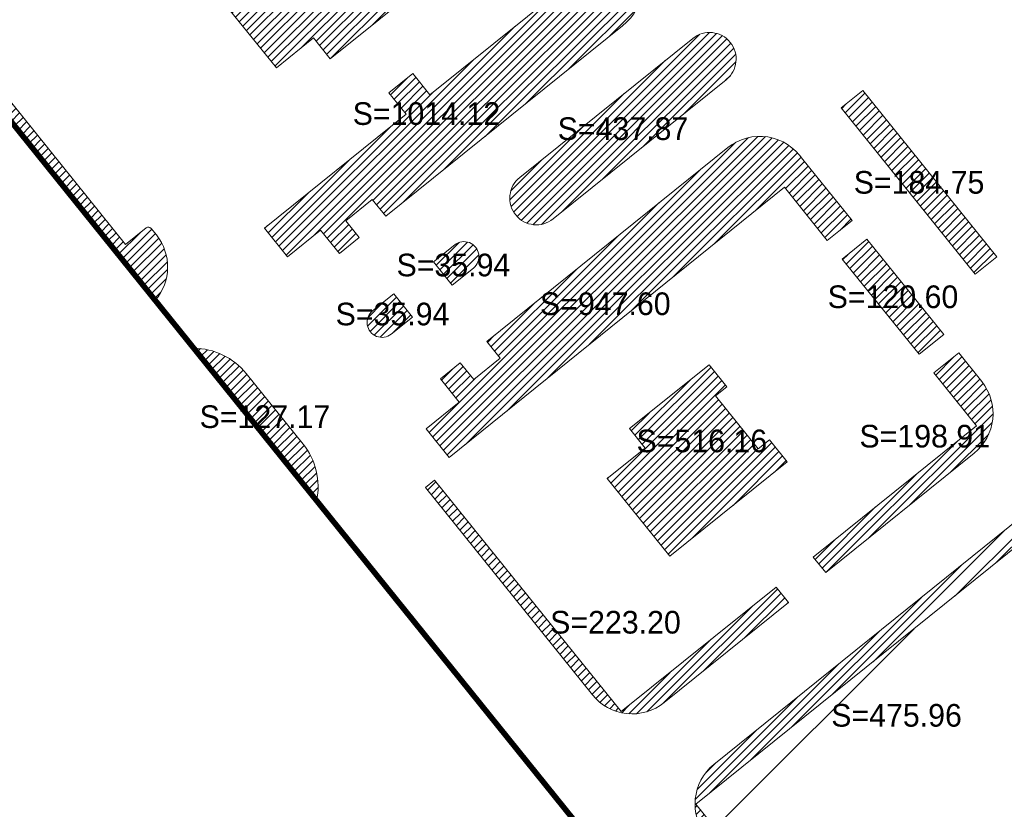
# Model space of a CAD drawing. Header units: millimetres. Extents: x 38389465 to 38395088, y 2473666 to 2480744.
# Tile 22 of 256: x 38390944 to 38391117, y 2476276 to 2476415. Entities that reach past the tile are written whole.
import ezdxf
from ezdxf.enums import TextEntityAlignment as Align

# ---------------------------------------------------------------- set-up
doc = ezdxf.new("R2010")
doc.units = ezdxf.units.MM
doc.header["$LTSCALE"] = 2
doc.linetypes.add('CENTER2', pattern=[1.125, 0.75, -0.125, 0.125, -0.125])
doc.layers.add('MJZJ', color=7, linetype='CONTINUOUS')
doc.layers.add('w-用地红线', color=1, linetype='CONTINUOUS')
doc.layers.add('下沉式地面绿化', color=80, linetype='CONTINUOUS', lineweight=9)
doc.layers.add('普通地面绿化', color=122, linetype='CONTINUOUS', lineweight=9)
doc.styles.add('中等线体', font='txt', dxfattribs={"width": 0.8})
pattern_1 = [(45, (0, 0), (-0.7071067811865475, 0.7071067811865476), [])]

msp = doc.modelspace()

# ---------------------------------------------------------------- hatches: boundary and pattern name
at = {"layer": 'MJZJ', "linetype": 'ByBlock'}
h = msp.add_hatch(dxfattribs=at)
h.set_pattern_fill('411B', color=3, scale=2, style=0)
h.set_pattern_definition(pattern_1)
edge = h.paths.add_edge_path()
edge.add_line((38390967.65500882, 2476377.438095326), (38390966.70949223, 2476378.612534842))
edge.add_arc((38390966.2421311, 2476378.236272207), 0.599999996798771, 38.83681168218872, 128.8365473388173)
edge.add_line((38390965.86587062, 2476378.703635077), (38390962.20454169, 2476375.756003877))
edge.add_line((38390962.20454169, 2476375.756003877), (38390930.72305507, 2476414.859907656))
edge.add_line((38390930.72305507, 2476414.859907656), (38390934.38432555, 2476417.807496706))
edge.add_arc((38390934.00806469, 2476418.274859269), 0.6000000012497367, 308.8365939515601, 398.8365932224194)
edge.add_line((38390934.47542726, 2476418.651120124), (38390933.78561568, 2476419.507951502))
edge.add_arc((38390933.31825311, 2476419.131690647), 0.6000000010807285, 38.8365932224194, 128.8365942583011)
edge.add_line((38390932.94199225, 2476419.599053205), (38390929.28098526, 2476416.651676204))
edge.add_line((38390929.28098526, 2476416.651676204), (38390918.93364057, 2476429.504334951))
edge.add_line((38390918.93364057, 2476429.504334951), (38390922.59464751, 2476432.451711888))
edge.add_arc((38390922.21838665, 2476432.919074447), 0.599999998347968, 308.8365941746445, 398.8365928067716)
edge.add_line((38390922.68574922, 2476433.295335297), (38390921.99593765, 2476434.152166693))
edge.add_arc((38390921.52857508, 2476433.775905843), 0.5999999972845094, 38.83659277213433, 128.83659395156)
edge.add_line((38390921.15231422, 2476434.243268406), (38390917.49130724, 2476431.295891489))
edge.add_line((38390917.49130724, 2476431.295891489), (38390909.65238017, 2476441.032809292))
edge.add_line((38390909.65238017, 2476441.032809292), (38390913.31338707, 2476443.980186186))
edge.add_arc((38390912.93712621, 2476444.447548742), 0.5999999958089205, 308.8365943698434, 398.8365938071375)
edge.add_line((38390913.40448877, 2476444.8238096), (38390912.71467717, 2476445.680640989))
edge.add_arc((38390912.2473146, 2476445.304380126), 0.600000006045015, 38.83659381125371, 128.8365933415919)
edge.add_line((38390911.87105375, 2476445.77174269), (38390908.21004685, 2476442.824365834))
edge.add_line((38390908.21004685, 2476442.824365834), (38390900.3711198, 2476452.561283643))
edge.add_line((38390900.3711198, 2476452.561283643), (38390904.03212661, 2476455.508660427))
edge.add_arc((38390903.65586575, 2476455.976022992), 0.6000000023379, 308.8365938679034, 398.8365956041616)
edge.add_line((38390904.1232283, 2476456.352283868), (38390903.43341666, 2476457.209115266))
edge.add_arc((38390902.96605412, 2476456.832854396), 0.5999999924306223, 38.83659560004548, 128.8365940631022)
edge.add_line((38390902.58979326, 2476457.300216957), (38390898.92878646, 2476454.352840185))
edge.add_line((38390898.92878646, 2476454.352840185), (38390891.08985939, 2476464.089757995))
edge.add_line((38390891.08985939, 2476464.089757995), (38390894.75111842, 2476467.037337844))
edge.add_arc((38390894.37485756, 2476467.504700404), 0.5999999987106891, 308.836594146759, 398.8365919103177)
edge.add_line((38390894.84222014, 2476467.880961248), (38390894.15240859, 2476468.737792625))
edge.add_arc((38390893.68504601, 2476468.361531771), 0.600000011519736, 38.83659219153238, 128.8365946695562)
edge.add_line((38390893.30878513, 2476468.82889434), (38390889.64752612, 2476465.881314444))
edge.add_line((38390889.64752612, 2476465.881314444), (38390881.8087582, 2476475.618034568))
edge.add_line((38390881.8087582, 2476475.618034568), (38390885.47001711, 2476478.565614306))
edge.add_arc((38390885.09375624, 2476479.032976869), 0.6000000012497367, 308.8365939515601, 398.8365932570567)
edge.add_line((38390885.56111881, 2476479.409237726), (38390884.87130723, 2476480.266069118))
edge.add_arc((38390884.40394469, 2476479.889808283), 0.5999999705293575, 38.83659300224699, 128.8365939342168)
edge.add_line((38390884.02768385, 2476480.357170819), (38390880.36642493, 2476477.409591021))
edge.add_line((38390880.36642493, 2476477.409591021), (38390872.527657, 2476487.146311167))
edge.add_line((38390872.527657, 2476487.146311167), (38390876.18891578, 2476490.093890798))
edge.add_arc((38390875.81265492, 2476490.561253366), 0.6000000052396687, 308.8365936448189, 398.8365937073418)
edge.add_line((38390876.28001749, 2476490.937514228), (38390875.59020592, 2476491.794345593))
edge.add_arc((38390875.12284334, 2476491.418084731), 0.600000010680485, 38.83659322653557, 128.8365938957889)
edge.add_line((38390874.74658248, 2476491.885447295), (38390871.08532374, 2476488.937867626))
edge.add_line((38390871.08532374, 2476488.937867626), (38390863.24643642, 2476498.674736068))
edge.add_line((38390863.24643642, 2476498.674736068), (38390866.90769514, 2476501.622315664))
edge.add_arc((38390866.53143429, 2476502.089678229), 0.5999999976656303, 308.8365933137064, 398.8365904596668)
edge.add_line((38390866.99879687, 2476502.465939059), (38390866.30898536, 2476503.322770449))
edge.add_arc((38390865.84162276, 2476502.946509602), 0.6000000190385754, 38.83659081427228, 128.8365947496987)
edge.add_line((38390865.46536188, 2476503.413872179), (38390861.80435487, 2476500.466495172))
edge.add_line((38390861.80435487, 2476500.466495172), (38390853.96542777, 2476510.203413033))
edge.add_line((38390853.96542777, 2476510.203413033), (38390857.62643471, 2476513.150789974))
edge.add_arc((38390857.25017384, 2476513.618152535), 0.6000000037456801, 308.8365946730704, 398.8365913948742)
edge.add_line((38390857.71753643, 2476513.994413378), (38390857.02772488, 2476514.85124477))
edge.add_arc((38390856.56036229, 2476514.474983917), 0.6000000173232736, 38.83659174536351, 128.8365937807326)
edge.add_line((38390856.18410142, 2476514.942346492), (38390852.52309446, 2476511.994969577))
edge.add_line((38390852.52309446, 2476511.994969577), (38390844.68416737, 2476521.731887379))
edge.add_line((38390844.68416737, 2476521.731887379), (38390848.34517427, 2476524.67926427))
edge.add_arc((38390847.96891341, 2476525.146626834), 0.6000000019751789, 308.8365938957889, 398.8365943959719)
edge.add_line((38390848.43627597, 2476525.5228877), (38390847.74646438, 2476526.379719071))
edge.add_arc((38390847.27910182, 2476526.003458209), 0.5999999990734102, 38.83659411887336, 128.8365938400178)
edge.add_line((38390846.90284096, 2476526.470820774), (38390843.24183405, 2476523.523443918))
edge.add_line((38390843.24183405, 2476523.523443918), (38390835.40290701, 2476533.260361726))
edge.add_line((38390835.40290701, 2476533.260361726), (38390839.06391379, 2476536.207738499))
edge.add_arc((38390838.68765293, 2476536.675101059), 0.5999999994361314, 308.8365940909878, 398.8365930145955)
edge.add_line((38390839.1550155, 2476537.051361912), (38390838.4652039, 2476537.908193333))
edge.add_arc((38390837.99784133, 2476537.531932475), 0.6000000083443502, 38.83659294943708, 128.8365939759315)
edge.add_line((38390837.62158046, 2476537.999295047), (38390833.96057366, 2476535.051918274))
edge.add_line((38390833.96057366, 2476535.051918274), (38390826.12164659, 2476544.788836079))
edge.add_line((38390826.12164659, 2476544.788836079), (38390829.7829055, 2476547.736415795))
edge.add_arc((38390829.40664465, 2476548.203778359), 0.5999999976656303, 308.8365933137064, 398.8365928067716)
edge.add_line((38390829.87400722, 2476548.580039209), (38390829.18419562, 2476549.436870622))
edge.add_arc((38390828.71683306, 2476549.060609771), 0.5999999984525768, 38.83659291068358, 128.8365943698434)
edge.add_line((38390828.34057219, 2476549.527972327), (38390824.67931332, 2476546.580392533))
edge.add_line((38390824.67931332, 2476546.580392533), (38390816.84054539, 2476556.317112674))
edge.add_line((38390816.84054539, 2476556.317112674), (38390820.50180416, 2476559.264692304))
edge.add_arc((38390820.1255433, 2476559.732054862), 0.5999999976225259, 308.8365942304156, 398.8365928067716)
edge.add_line((38390820.59290586, 2476560.108315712), (38390819.90309431, 2476560.965147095))
edge.add_arc((38390819.43573174, 2476560.588886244), 0.5999999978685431, 38.83659284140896, 128.8365946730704)
edge.add_line((38390819.05947087, 2476561.056248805), (38390815.39821213, 2476558.108669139))
edge.add_line((38390815.39821213, 2476558.108669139), (38390807.55932485, 2476567.845537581))
edge.add_line((38390807.55932485, 2476567.845537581), (38390811.22058355, 2476570.793117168))
edge.add_arc((38390810.84432269, 2476571.260479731), 0.6000000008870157, 308.8365939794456, 398.8365931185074)
edge.add_line((38390811.31168526, 2476571.636740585), (38390810.62187368, 2476572.493571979))
edge.add_arc((38390810.15451111, 2476572.117311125), 0.6000000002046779, 38.83659311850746, 128.8365946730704)
edge.add_line((38390809.77825024, 2476572.584673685), (38390806.11724326, 2476569.637296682))
edge.add_line((38390806.11724326, 2476569.637296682), (38390798.27831616, 2476579.374214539))
edge.add_line((38390798.27831616, 2476579.374214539), (38390801.93934489, 2476582.321609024))
edge.add_arc((38390801.56308402, 2476582.788971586), 0.6000000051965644, 308.8365945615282, 398.8368115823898)
edge.add_line((38390802.03044516, 2476583.165234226), (38390801.46292055, 2476583.870164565))
edge.add_line((38390801.46292055, 2476583.870164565), (38390795.70080926, 2476579.231266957))
edge.add_line((38390795.70080926, 2476579.231266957), (38390967.44662411, 2476365.900739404))
edge.add_arc((38390960.64459182, 2476371.794155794), 8.999999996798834, 319.0936906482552, 398.8368115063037)
h = msp.add_hatch(dxfattribs=at)
h.set_pattern_fill('411B', color=3, scale=2, style=0)
h.set_pattern_definition(pattern_1)
edge = h.paths.add_edge_path()
edge.add_arc((38391075.09927344, 2476416.579508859), 19.88251967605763, 105.22348479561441, 120.26904650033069, ccw=False)
edge.add_line((38391069.87842789, 2476435.764329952), (38391048.21102537, 2476462.678180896))
edge.add_arc((38391168.71312175, 2476559.690215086), 154.700000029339, 198.8274579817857, 218.8363287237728, ccw=False)
edge.add_line((38391022.29038988, 2476509.765535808), (38391017.55987312, 2476508.152674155))
edge.add_arc((38391168.64589762, 2476559.647616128), 159.620537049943, 198.8207494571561, 218.8393470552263)
edge.add_arc((38174224.91226073, 2301911.581806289), 278348.0641964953, 38.82858708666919, 38.835402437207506, ccw=False)
h = msp.add_hatch(dxfattribs=at)
h.set_pattern_fill('411B', color=3, scale=2, style=0)
h.set_pattern_definition(pattern_1)
edge = h.paths.add_edge_path()
edge.add_line((38391011.70979676, 2476398.785075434), (38391008.6727996, 2476402.55731076))
edge.add_line((38391008.6727996, 2476402.55731076), (38391012.87902265, 2476405.943708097))
edge.add_line((38391012.87902265, 2476405.943708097), (38391015.91593236, 2476402.171581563))
edge.add_line((38391015.91593236, 2476402.171581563), (38391044.42452627, 2476425.124842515))
edge.add_line((38391044.42452627, 2476425.124842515), (38391035.33438563, 2476436.415052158))
edge.add_line((38391035.33438563, 2476436.415052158), (38391041.1711868, 2476441.114463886))
edge.add_line((38391041.1711868, 2476441.114463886), (38391051.39539637, 2476428.41570882))
edge.add_arc((38391043.60625643, 2476422.144401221), 9.999999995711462, -51.161248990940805, 38.8387510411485, ccw=False)
edge.add_line((38391049.87756403, 2476414.355261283), (38391008.13210708, 2476380.74454132))
edge.add_line((38391008.13210708, 2476380.74454132), (38391005.74291901, 2476383.712204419))
edge.add_line((38391005.74291901, 2476383.712204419), (38391001.06942479, 2476379.949696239))
edge.add_line((38391001.06942479, 2476379.949696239), (38391003.45879293, 2476376.98189348))
edge.add_line((38391003.45879293, 2476376.98189348), (38390999.95382053, 2476374.159918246))
edge.add_line((38390999.95382053, 2476374.159918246), (38390996.62485377, 2476378.294901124))
edge.add_line((38390996.62485377, 2476378.294901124), (38390990.78313101, 2476373.591526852))
edge.add_line((38390990.78313101, 2476373.591526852), (38390986.70707586, 2476378.654514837))
edge.add_line((38390986.70707586, 2476378.654514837), (38391011.70979676, 2476398.785075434))
h = msp.add_hatch(dxfattribs=at)
h.set_pattern_fill('411B', color=3, scale=2, style=0)
h.set_pattern_definition(pattern_1)
h.paths.add_polyline_path([(38391001.9774773, 2476439.736044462), (38390977.98642998, 2476420.421040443), (38390988.83544468, 2476406.945546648), (38390995.40182906, 2476412.232088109), (38390998.34924904, 2476408.571116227), (38391015.77391472, 2476422.599581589)])
h = msp.add_hatch(dxfattribs=at)
h.set_pattern_fill('411B', color=3, scale=2, style=0)
h.set_pattern_definition(pattern_1)
edge = h.paths.add_edge_path()
edge.add_arc((38391065.25252409, 2476408.502560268), 4.700000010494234, -51.16065567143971, 128.8393443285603, ccw=False)
edge.add_line((38391068.20007657, 2476404.84169501), (38391037.66055191, 2476380.267354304))
edge.add_arc((38391034.71299943, 2476383.928219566), 4.700000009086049, 128.8393441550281, 308.8393442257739, ccw=False)
edge.add_line((38391031.76544696, 2476387.589084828), (38391062.3049716, 2476412.163425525))
h = msp.add_hatch(dxfattribs=at)
h.set_pattern_fill('411B', color=3, scale=2, style=0)
h.set_pattern_definition(pattern_1)
h.paths.add_polyline_path([(38391092.31279947, 2476402.954330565), (38391088.49584869, 2476399.881421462), (38391112.13860919, 2476370.514053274), (38391115.95579968, 2476373.586664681)])
h = msp.add_hatch(dxfattribs=at)
h.set_pattern_fill('411B', color=3, scale=2, style=0)
h.set_pattern_definition(pattern_1)
edge = h.paths.add_edge_path()
edge.add_line((38391078.47225192, 2476385.860474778), (38391086.03933587, 2476376.462677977))
edge.add_line((38391086.03933587, 2476376.462677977), (38391090.39986998, 2476379.974329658))
edge.add_line((38391090.39986998, 2476379.974329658), (38391081.69508721, 2476390.766551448))
edge.add_arc((38391074.12345996, 2476385.806993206), 9.051340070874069, 33.22555283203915, 128.7000065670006)
edge.add_line((38391068.46417525, 2476392.870933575), (38391025.93675894, 2476358.628991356))
edge.add_line((38391025.93675894, 2476358.628991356), (38391028.31857122, 2476355.670489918))
edge.add_line((38391028.31857122, 2476355.670489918), (38391023.64548366, 2476351.908270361))
edge.add_line((38391023.64548366, 2476351.908270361), (38391021.26383857, 2476354.866480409))
edge.add_line((38391021.26383857, 2476354.866480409), (38391017.75862641, 2476352.044176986))
edge.add_line((38391017.75862641, 2476352.044176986), (38391021.08200176, 2476347.916181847))
edge.add_line((38391021.08200176, 2476347.916181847), (38391015.24155858, 2476343.21414508))
edge.add_line((38391015.24155858, 2476343.21414508), (38391019.32078218, 2476338.156708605))
edge.add_line((38391019.32078218, 2476338.156708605), (38391078.47225192, 2476385.860474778))
h = msp.add_hatch(dxfattribs=at)
h.set_pattern_fill('411B', color=3, scale=2, style=0)
h.set_pattern_definition(pattern_1)
h.paths.add_polyline_path([(38391106.58129142, 2476359.875486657), (38391102.24119925, 2476356.368272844), (38391088.67254595, 2476373.19073924), (38391093.01263813, 2476376.697953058)])
h = msp.add_hatch(dxfattribs=at)
h.set_pattern_fill('411B', color=3, scale=2, style=0)
h.set_pattern_definition(pattern_1)
edge = h.paths.add_edge_path()
edge.add_line((38391016.55611899, 2476372.672962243), (38391020.29557621, 2476375.683690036))
edge.add_arc((38391021.93891633, 2476373.643144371), 2.619998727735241, -51.16923466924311, 128.8460038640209, ccw=False)
edge.add_line((38391023.58171367, 2476371.602161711), (38391019.84201813, 2476368.591243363))
edge.add_line((38391019.84201813, 2476368.591243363), (38391016.55611899, 2476372.672962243))
h = msp.add_hatch(dxfattribs=at)
h.set_pattern_fill('411B', color=3, scale=2, style=0)
h.set_pattern_definition(pattern_1)
edge = h.paths.add_edge_path()
edge.add_line((38391009.54609551, 2476367.029020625), (38391005.8074896, 2476364.018978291))
edge.add_arc((38391007.45006981, 2476361.977821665), 2.619998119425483, 128.824681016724, 308.8461133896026)
edge.add_line((38391009.09341344, 2476359.937279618), (38391012.83214701, 2476362.9474068))
edge.add_line((38391012.83214701, 2476362.9474068), (38391009.54609551, 2476367.029020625))
h = msp.add_hatch(dxfattribs=at)
h.set_pattern_fill('411B', color=3, scale=2, style=0)
h.set_pattern_definition(pattern_1)
edge = h.paths.add_edge_path()
edge.add_line((38390974.25656942, 2476357.441921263), (38390995.93455711, 2476330.514538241))
edge.add_arc((38390984.19042204, 2476332.979348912), 12.00000001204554, 348.1470322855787, 398.8366762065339)
edge.add_line((38390993.53766248, 2476340.504579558), (38390983.50402164, 2476352.967566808))
edge.add_arc((38390974.15678119, 2476345.442336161), 12.00000001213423, 38.83667621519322, 89.52354082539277)
h = msp.add_hatch(dxfattribs=at)
h.set_pattern_fill('411B', color=3, scale=2, style=0)
h.set_pattern_definition(pattern_1)
edge = h.paths.add_edge_path()
edge.add_line((38391104.8538543, 2476353.092612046), (38391109.2151648, 2476356.603968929))
edge.add_line((38391109.2151648, 2476356.603968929), (38391113.29082591, 2476351.541615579))
edge.add_arc((38391106.28045405, 2476345.897619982), 8.999999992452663, -51.16353830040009, 38.83726975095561, ccw=False)
edge.add_line((38391111.92435078, 2476338.887168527), (38391085.7541727, 2476317.818370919))
edge.add_line((38391085.7541727, 2476317.818370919), (38391083.55908134, 2476320.544961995))
edge.add_line((38391083.55908134, 2476320.544961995), (38391112.37749856, 2476343.745779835))
edge.add_line((38391112.37749856, 2476343.745779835), (38391104.85394089, 2476353.092504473))
edge.add_line((38391104.85394089, 2476353.092504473), (38391104.8538543, 2476353.092612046))
h = msp.add_hatch(dxfattribs=at)
h.set_pattern_fill('411B', color=3, scale=2, style=0)
h.set_pattern_definition(pattern_1)
h.paths.add_polyline_path([(38391058.25495619, 2476320.716626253), (38391078.97473214, 2476337.397477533), (38391075.8392843, 2476341.292109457), (38391073.81404521, 2476339.661652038), (38391066.28883815, 2476349.008932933), (38391068.31407891, 2476350.639391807), (38391065.17853724, 2476354.534139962), (38391051.15763299, 2476343.246342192), (38391053.91650113, 2476339.819454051), (38391047.21803001, 2476334.425984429)])
h = msp.add_hatch(dxfattribs=at)
h.set_pattern_fill('411B', color=3, scale=2, style=0)
h.set_pattern_definition(pattern_1)
edge = h.paths.add_edge_path()
edge.add_line((38391049.67540255, 2476293.265904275), (38391016.75300501, 2476334.160217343))
edge.add_line((38391016.75300501, 2476334.160217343), (38391015.11741462, 2476332.843423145))
edge.add_line((38391015.11741462, 2476332.843423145), (38391044.586808, 2476296.231134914))
edge.add_arc((38391051.59782279, 2476301.874331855), 8.999999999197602, 218.830742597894, 308.8364617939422)
edge.add_line((38391057.24171953, 2476294.863880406), (38391079.21108468, 2476312.550733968))
edge.add_line((38391079.21108468, 2476312.550733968), (38391077.01587886, 2476315.27681965))
edge.add_line((38391077.01587886, 2476315.27681965), (38391049.67540256, 2476293.265904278))
edge.add_line((38391049.67540256, 2476293.265904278), (38391049.67540255, 2476293.265904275))
h = msp.add_hatch(dxfattribs=at)
h.set_pattern_fill('411B', color=3, scale=2, style=0)
h.set_pattern_definition(pattern_1)
edge = h.paths.add_edge_path()
edge.add_line((38391064.69152554, 2476271.241055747), (38391072.18116635, 2476261.955371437))
edge.add_line((38391072.18116635, 2476261.955371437), (38391073.81986438, 2476263.272873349))
edge.add_line((38391073.81986438, 2476263.272873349), (38391062.84466814, 2476276.903297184))
edge.add_line((38391062.84466814, 2476276.903297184), (38391125.93702681, 2476327.700531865))
edge.add_line((38391125.93702681, 2476327.700531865), (38391146.31895028, 2476302.385735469))
edge.add_line((38391146.31895028, 2476302.385735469), (38391150.29200541, 2476305.582678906))
edge.add_line((38391150.29200541, 2476305.582678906), (38391133.33430365, 2476326.606900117))
edge.add_arc((38391126.32902343, 2476320.956586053), 8.999999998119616, 38.88892931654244, 128.8889293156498)
edge.add_line((38391120.67870937, 2476327.961866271), (38391066.00474279, 2476283.948285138))
edge.add_arc((38391071.81556996, 2476276.926299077), 9.114493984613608, 129.6084041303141, 218.5911244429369)

# ---------------------------------------------------------------- linework, layer by layer
at = {"layer": 'w-用地红线', "linetype": 'CENTER2', "ltscale": 10, "const_width": 1, "flags": 128}
msp.add_lwpolyline([(38390921.35149044, 2476707.880166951), (38390921.34481803, 2476707.891251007), (38390917.54526956, 2476714.202517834), (38390936.30726956, 2476721.498517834), (38390955.31426956, 2476728.126517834), (38390955.72326955, 2476728.261517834), (38390956.32726955, 2476728.459517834), (38390956.93026955, 2476728.656517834), (38390957.53526956, 2476728.853517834), (38390958.13926955, 2476729.049517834), (38390958.74426956, 2476729.245517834), (38390959.34926955, 2476729.440517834), (38390959.95526955, 2476729.634517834), (38390960.56126956, 2476729.828517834), (38390961.16726956, 2476730.021517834), (38390961.75926956, 2476730.209517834), (38390962.36726955, 2476730.401517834), (38390962.97426955, 2476730.593517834), (38390963.58226956, 2476730.784517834), (38390964.19026955, 2476730.975517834), (38390964.79926956, 2476731.165517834), (38390965.40826955, 2476731.354517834), (38390966.01726956, 2476731.543517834), (38390966.62726956, 2476731.731517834), (38390967.23726956, 2476731.919517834), (38390967.84726956, 2476732.107517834), (38390968.45826956, 2476732.294517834), (38390969.06926955, 2476732.480517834), (38390969.68126956, 2476732.666517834), (38390970.29226956, 2476732.851517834), (38390970.90526956, 2476733.036517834), (38390971.51726956, 2476733.220517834), (38390972.13026956, 2476733.404517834), (38390972.74326956, 2476733.587517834), (38390973.35726956, 2476733.770517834), (38390973.97026955, 2476733.953517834), (38390974.58526956, 2476734.134517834), (38390975.19926956, 2476734.316517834), (38390975.81426956, 2476734.497517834), (38390976.42926955, 2476734.677517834), (38390977.04526956, 2476734.857517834), (38390977.66126955, 2476735.036517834), (38390978.27726956, 2476735.215517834), (38390978.89326955, 2476735.394517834), (38390979.51026955, 2476735.572517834), (38390980.12726956, 2476735.750517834), (38390980.34926955, 2476735.814517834), (38390980.74526956, 2476735.927517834), (38390981.36326955, 2476736.104517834), (38390981.98126955, 2476736.280517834), (38390982.59926955, 2476736.456517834), (38390983.21826956, 2476736.631517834), (38390983.83726955, 2476736.806517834), (38390984.45726956, 2476736.981517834), (38390985.07626955, 2476737.155517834), (38390985.69626956, 2476737.328517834), (38390986.31726956, 2476737.502517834), (38390986.93726955, 2476737.675517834), (38390987.55826955, 2476737.847517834), (38390988.17926955, 2476738.019517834), (38390988.80126955, 2476738.191517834), (38390989.42326955, 2476738.362517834), (38390990.04526956, 2476738.533517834), (38390990.66826955, 2476738.703517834), (38390991.29026955, 2476738.873517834), (38390991.91326956, 2476739.043517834), (38390992.53726956, 2476739.212517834), (38390993.16026956, 2476739.381517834), (38390993.78426956, 2476739.549517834), (38390994.40926956, 2476739.717517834), (38390995.03326955, 2476739.885517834), (38390995.65826955, 2476740.052517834), (38390996.28326955, 2476740.219517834), (38390996.90826955, 2476740.386517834), (38390997.53426956, 2476740.552517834), (38390998.16026956, 2476740.718517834), (38390998.78626955, 2476740.884517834), (38390999.41326956, 2476741.049517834), (38391000.04026955, 2476741.214517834), (38391000.66726956, 2476741.379517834), (38391001.29426955, 2476741.543517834), (38391001.92226955, 2476741.707517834), (38391002.55026956, 2476741.870517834), (38391003.17826956, 2476742.033517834), (38391003.80726956, 2476742.196517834), (38391004.43526956, 2476742.359517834), (38391005.06426956, 2476742.521517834), (38391005.69426955, 2476742.683517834), (38391006.32326955, 2476742.845517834), (38391006.95326956, 2476743.006517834), (38391007.58326956, 2476743.167517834), (38391008.21426956, 2476743.328517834), (38391008.84426956, 2476743.488517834), (38391009.47526956, 2476743.648517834), (38391010.10626955, 2476743.808517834), (38391010.73826955, 2476743.968517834), (38391011.36926956, 2476744.127517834), (38391012.00126956, 2476744.286517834), (38391012.63426956, 2476744.445517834), (38391013.89926956, 2476744.762517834), (38391014.53226955, 2476744.920517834), (38391015.79926956, 2476745.235517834), (38391016.43226956, 2476745.392517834), (38391017.70126955, 2476745.706517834), (38391018.33526956, 2476745.862517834), (38391019.60526956, 2476746.175517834), (38391020.24026956, 2476746.331517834), (38391021.51126955, 2476746.641517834), (38391022.14726955, 2476746.797517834), (38391023.42026956, 2476747.106517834), (38391024.69426955, 2476747.415517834), (38391025.96826956, 2476747.723517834), (38391027.24426956, 2476748.031517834), (38391028.52026956, 2476748.337517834), (38391029.79826955, 2476748.643517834), (38391031.07626955, 2476748.948517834), (38391032.35526956, 2476749.253517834), (38391033.63526955, 2476749.557517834), (38391034.91626956, 2476749.860517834), (38391036.19826955, 2476750.163517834), (38391037.48126955, 2476750.466517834), (38391038.76526956, 2476750.767517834), (38391040.04926956, 2476751.069517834), (38391040.33126955, 2476751.135517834), (38391039.01626956, 2476745.026517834), (38391039.23526955, 2476744.052517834), (38391039.41826955, 2476743.236517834), (38391088.77726956, 2476759.767517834), (38391111.50326955, 2476765.996517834), (38391113.15026955, 2476766.447517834), (38391121.84226955, 2476768.829517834), (38391121.85826956, 2476768.833517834), (38391151.83926956, 2476776.563517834), (38391160.77926955, 2476778.868517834), (38391163.95026956, 2476779.597517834), (38391167.42926955, 2476780.397517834), (38391169.03926956, 2476780.666517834), (38391176.59726956, 2476782.469517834), (38391180.84926955, 2476783.484517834), (38391213.58726955, 2476791.012517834), (38391214.89526956, 2476785.379517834), (38391215.86326955, 2476781.211517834), (38391216.38826956, 2476778.952517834), (38391216.98326956, 2476776.391517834), (38391218.06626955, 2476771.728517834), (38391219.09426956, 2476767.303517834), (38391244.42226955, 2476658.248517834), (38391246.73526955, 2476648.291517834), (38391247.40326956, 2476645.417517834), (38391247.63926955, 2476644.400517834), (38391247.75926956, 2476643.884517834), (38391260.38626955, 2476589.519517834), (38391262.03926956, 2476582.400517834), (38391263.58226956, 2476575.758517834), (38391284.06726956, 2476487.556517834), (38391288.74026956, 2476467.439517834), (38391289.51026955, 2476464.124517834), (38391290.02926955, 2476461.886517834), (38391302.87026956, 2476406.602517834), (38391306.09426956, 2476392.720517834), (38391306.65426955, 2476390.308517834), (38391314.02526955, 2476358.574517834), (38391319.18726955, 2476336.347517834), (38391321.55126955, 2476326.168517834), (38391322.55326956, 2476316.976517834), (38391301.57726955, 2476296.364517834), (38391193.47126956, 2476190.132517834), (38391184.65526956, 2476181.469517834), (38391176.02226955, 2476172.986517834), (38391147.94626956, 2476145.396517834), (38391141.05726956, 2476153.085517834), (38391131.62826955, 2476163.610517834), (38391117.66626956, 2476179.873517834), (38391115.69826955, 2476182.165517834), (38391113.94526955, 2476184.296517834), (38391100.16226956, 2476201.050517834), (38391096.01626956, 2476206.200517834), (38390996.92626955, 2476329.283517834), (38390991.67626955, 2476335.803517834), (38390983.92321776, 2476345.434564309), (38390931.40421022, 2476410.670558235), (38390918.08320829, 2476427.216556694), (38390885.08820356, 2476468.200552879), (38390787.44218953, 2476589.489541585), (38390786.30218937, 2476590.904541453), (38390778.43018775, 2476604.895540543), (38390775.73218593, 2476620.628540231), (38390775.83218587, 2476621.138540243), (38390777.35518498, 2476628.892540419), (38390779.46318373, 2476639.621540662), (38390781.73818334, 2476642.975540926), (38390783.84418299, 2476646.081541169), (38390790.12918191, 2476655.348541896), (38390806.23542599, 2476665.714473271), (38390863.84498537, 2476687.493018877), (38390921.34817583, 2476707.885557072)], close=True, dxfattribs=at)
at = {"layer": '下沉式地面绿化', "linetype": 'ByBlock', "flags": 128}
for points in [[(38391011.70979676, 2476398.785075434), (38391008.6727996, 2476402.55731076), (38391012.87902265, 2476405.943708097), (38391015.91593236, 2476402.171581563), (38391044.42452627, 2476425.124842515), (38391035.33438563, 2476436.415052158), (38391041.1711868, 2476441.114463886), (38391051.39539637, 2476428.41570882, -0.4142135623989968), (38391049.87756403, 2476414.355261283), (38391008.13210708, 2476380.74454132), (38391005.74291901, 2476383.712204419), (38391001.06942479, 2476379.949696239), (38391003.45879293, 2476376.98189348), (38390999.95382053, 2476374.159918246), (38390996.62485377, 2476378.294901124), (38390990.78313101, 2476373.591526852), (38390986.70707586, 2476378.654514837), (38391011.70979676, 2476398.785075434)], [(38391078.47225192, 2476385.860474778), (38391086.03933587, 2476376.462677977), (38391090.39986998, 2476379.974329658), (38391081.69508721, 2476390.766551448, 0.4424837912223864), (38391068.46417525, 2476392.870933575), (38391025.93675894, 2476358.628991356), (38391028.31857122, 2476355.670489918), (38391023.64548366, 2476351.908270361), (38391021.26383857, 2476354.866480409), (38391017.75862641, 2476352.044176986), (38391021.08200176, 2476347.916181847), (38391015.24155858, 2476343.21414508), (38391019.32078218, 2476338.156708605), (38391078.47225192, 2476385.860474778)], [(38391104.8538543, 2476353.092612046), (38391109.2151648, 2476356.603968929), (38391113.29082591, 2476351.541615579, -0.4142176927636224), (38391111.92435078, 2476338.887168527), (38391085.7541727, 2476317.818370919), (38391083.55908134, 2476320.544961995), (38391112.37749856, 2476343.745779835), (38391104.85394089, 2476353.092504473)], [(38391049.67540255, 2476293.265904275), (38391016.75300501, 2476334.160217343), (38391015.11741462, 2476332.843423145), (38391044.586808, 2476296.231134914, 0.4142427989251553), (38391057.24171953, 2476294.863880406), (38391079.21108468, 2476312.550733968), (38391077.01587886, 2476315.27681965), (38391049.67540256, 2476293.265904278)], [(38391064.69152554, 2476271.241055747), (38391072.18116635, 2476261.955371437), (38391073.81986438, 2476263.272873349), (38391062.84466814, 2476276.903297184), (38391125.93702681, 2476327.700531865), (38391146.31895028, 2476302.385735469), (38391150.29200541, 2476305.582678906), (38391133.33430365, 2476326.606900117, 0.4142135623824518), (38391120.67870937, 2476327.961866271), (38391066.00474279, 2476283.948285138, 0.4090227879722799), (38391064.69152554, 2476271.241055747)]]:
    msp.add_lwpolyline(points, format="xyb", close=True, dxfattribs=at)
for points in [[(38391092.31279947, 2476402.954330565), (38391088.49584869, 2476399.881421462), (38391112.13860919, 2476370.514053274), (38391115.95579968, 2476373.586664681)], [(38391106.58129142, 2476359.875486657), (38391102.24119925, 2476356.368272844), (38391088.67254595, 2476373.19073924), (38391093.01263813, 2476376.697953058)], [(38391058.25495619, 2476320.716626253), (38391078.97473214, 2476337.397477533), (38391075.8392843, 2476341.292109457), (38391073.81404521, 2476339.661652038), (38391066.28883815, 2476349.008932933), (38391068.31407891, 2476350.639391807), (38391065.17853724, 2476354.534139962), (38391051.15763299, 2476343.246342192), (38391053.91650113, 2476339.819454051), (38391047.21803001, 2476334.425984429)]]:
    msp.add_lwpolyline(points, close=True, dxfattribs=at)
at = {"layer": '普通地面绿化', "linetype": 'ByBlock', "flags": 128}
msp.add_lwpolyline([(38390795.70080926, 2476579.231266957), (38390967.44662411, 2476365.900739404, 0.3627014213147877), (38390967.65500882, 2476377.438095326), (38390966.70949223, 2476378.612534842, 0.4142122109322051), (38390965.86587062, 2476378.703635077), (38390962.20454169, 2476375.756003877), (38390930.72305507, 2476414.859907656), (38390934.38432555, 2476417.807496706, 0.4142135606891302)], format="xyb", dxfattribs=at)
msp.add_lwpolyline([(38391001.9774773, 2476439.736044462), (38390977.98642998, 2476420.421040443), (38390988.83544468, 2476406.945546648), (38390995.40182906, 2476412.232088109), (38390998.34924904, 2476408.571116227), (38391015.77391472, 2476422.599581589)], close=True, dxfattribs=at)
for points in [[(38391062.3049716, 2476412.163425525, -1), (38391068.20007657, 2476404.84169501), (38391037.66055191, 2476380.267354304, -1), (38391031.76544696, 2476387.589084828)], [(38391016.55611899, 2476372.672962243), (38391020.29557621, 2476375.683690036, -1.000132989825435), (38391023.58171367, 2476371.602161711), (38391019.84201813, 2476368.591243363)], [(38391009.54609551, 2476367.029020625), (38391005.8074896, 2476364.018978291, 1.000187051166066), (38391009.09341344, 2476359.937279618), (38391012.83214701, 2476362.9474068)], [(38390974.25656942, 2476357.441921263), (38390995.93455711, 2476330.514538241, 0.2248538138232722), (38390993.53766248, 2476340.504579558), (38390983.50402164, 2476352.967566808, 0.2248410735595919)]]:
    msp.add_lwpolyline(points, format="xyb", close=True, dxfattribs=at)

# ---------------------------------------------------------------- texts
at = {"layer": 'MJZJ', "color": 7, "linetype": 'ByBlock', "style": '中等线体'}
for s, p in [('S=1014.12', (38391015.30902956, 2476398.875404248)), ('S=437.87', (38391049.98276176, 2476396.215389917)), ('S=184.75', (38391102.22576426, 2476386.734117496)), ('S=35.94', (38391020.06885675, 2476372.137514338)), ('S=947.60', (38391046.86504239, 2476365.300063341)), ('S=120.60', (38391097.62691868, 2476366.53311295)), ('S=35.94', (38391009.31978638, 2476363.483171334)), ('S=127.17', (38390986.80820266, 2476345.357151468)), ('S=516.16', (38391063.89566363, 2476341.074211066)), ('S=198.91', (38391103.22861116, 2476341.915872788)), ('S=223.20', (38391048.65958948, 2476309.057252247)), ('S=475.96', (38391098.25404439, 2476292.618150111))]:
    msp.add_text(s, height=4, dxfattribs=at).set_placement(p, align=Align.MIDDLE)

doc.saveas('drawing.dxf')
